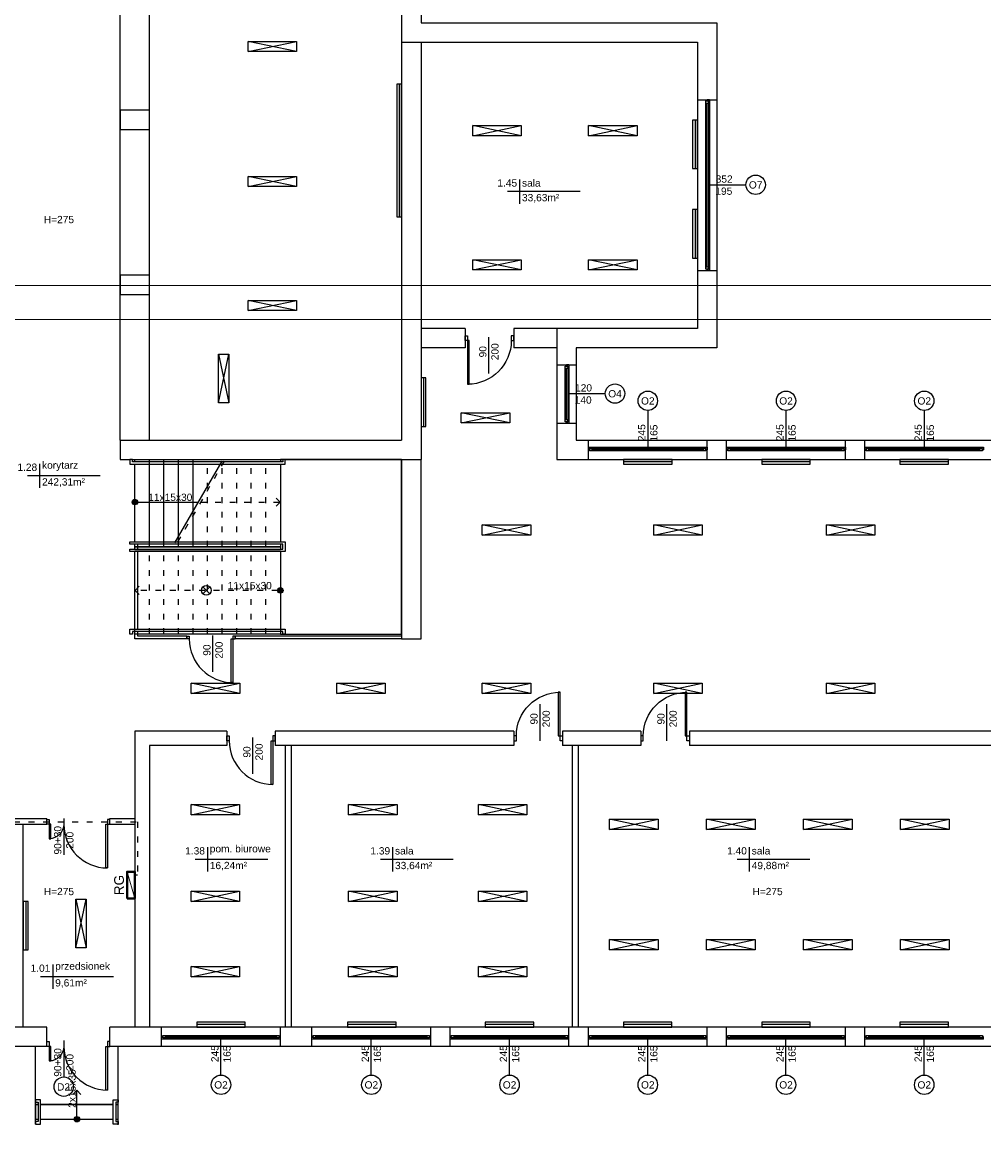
# Model space of a CAD drawing. Header units: millimetres. Extents: x -2994 to 13921, y -9859 to 2415.
# Tile 45 of 47: x 10606 to 12588, y -2039 to 268. Entities that reach past the tile are written whole.
import ezdxf
from ezdxf.enums import TextEntityAlignment as Align

# ---------------------------------------------------------------- set-up
doc = ezdxf.new("R2010")
doc.units = ezdxf.units.MM
doc.linetypes.add('ACAD_ISO03W100', pattern=[30, 12, -18])
doc.layers.add('A_sc_istn', color=253, linetype='Continuous', true_color=0x828282)
doc.layers.add('IE_OPISY_ogólne', color=7, linetype='Continuous', lineweight=30)
doc.layers.add('IE_SIŁA_Tablice', color=202, linetype='Continuous', lineweight=40)
doc.styles.add('GENERATED_STYLE_1', font='arial.ttf')
doc.styles.get("Standard").update_dxf_attribs({"font": 'arial.ttf'})
doc.linetypes.add('TRACKS', pattern='A,0.15,[130,ltypeshp.shx,S=0.25,R=0,X=0,Y=0],0.15', length=0.3)
doc.linetypes.add('ZIGZAG', pattern='A,0.0001,-0.2,[131,ltypeshp.shx,S=0.2,R=0,X=-0.2,Y=0],-0.4,[131,ltypeshp.shx,S=0.2,R=180,X=0.2,Y=0],-0.2', length=0.8001)

# ---------------------------------------------------------------- blocks, each defined once
blk = doc.blocks.new('*U29')
blk.add_lwpolyline([(90, 105), (390, 105), (390, -75), (90, -75)], close=True)
blk.add_wipeout([(80, 285), (85, 285), (85, 280), (395, 280), (395, 285), (400, 285), (400, 275), (80, 275)])
for points in [[(-160, 285), (-160, -75), (90, -75), (90, 285)], [(80, 285), (85, 285), (85, 280), (395, 280), (395, 285), (400, 285), (400, 275), (80, 275)], [(90, 285), (390, 285), (390, 105), (90, 105)]]:
    blk.add_lwpolyline(points, close=True)
for points in [[(400, 115), (400, 110), (85, 110), (85, 100), (400, 100), (400, 95), (80, 95), (80, 115)], [(80, -75), (85, -75), (85, -70), (395, -70), (395, -75), (400, -75), (400, -65), (80, -65)]]:
    blk.add_wipeout(points)
for points in [[(400, 110), (85, 110), (85, 100), (400, 100), (400, 95), (80, 95), (80, 115), (400, 115)], [(80, -75), (85, -75), (85, -70), (395, -70), (395, -75), (400, -75), (400, -65), (80, -65)]]:
    blk.add_lwpolyline(points, close=True)
blk = doc.blocks.new('*U41')
h = blk.add_hatch(color=256)
h.dxf.hatch_style = 1
h.paths.add_polyline_path([(5.6, 0, 1), (-5.6, 0, 1)])
at = {"linetype": 'ACAD_ISO03W100', "lineweight": 15}
for q in [(-289, 10.6), (-289, -10.6)]:
    blk.add_line((-299.6, 0), q, dxfattribs=at)
at = {"linetype": 'ACAD_ISO03W100'}
blk.add_line((-135.6, 0), (-299.6, 0), dxfattribs=at)
blk.add_line((-5.6, 0), (-130.6, 0))
blk.add_lwpolyline([(-184.2, -84.2), (-87, 84.2)], dxfattribs=at)
blk.add_lwpolyline([(-179.2, -84.2), (-82, 84.2)])
at = {"ltscale": 100}
blk.add_circle((0, 0), 5.61, dxfattribs=at)
blk.add_attdef('OPIS_SCHODÓW', text='', height=15, rotation=180).set_placement((-73.1, -10), align=Align.MIDDLE_CENTER)
blk = doc.blocks.new('*U42')
h = blk.add_hatch(color=256)
h.dxf.hatch_style = 1
h.paths.add_polyline_path([(5.6, 0, 1), (-5.6, 0, 1)])
at = {"linetype": 'ACAD_ISO03W100', "lineweight": 15}
for q in [(-289, 10.6), (-289, -10.6)]:
    blk.add_line((-299.6, 0), q, dxfattribs=at)
at = {"linetype": 'ACAD_ISO03W100'}
blk.add_line((-5.6, 0), (-299.6, 0), dxfattribs=at)
at = {"ltscale": 100}
blk.add_circle((0, 0), 5.61, dxfattribs=at)
blk.add_attdef('OPIS_SCHODÓW', text='', height=15).set_placement((-63.1, 10), align=Align.MIDDLE_CENTER)
blk = doc.blocks.new('*U31')
for p, q in [((-95, 20), (-100, 20)), ((-100, 15), (-97.5, 15)), ((-97.5, 15), (-97.5, 17.5)), ((-97.5, 17.5), (-95, 17.5)), ((-92.5, 17.5), (-97.5, 17.5)), ((-97.5, 17.5), (-97.5, 12.5)), ((-97.5, 12.5), (-92.5, 12.5)), ((-95, 17.5), (-95, 20)), ((140, 20), (-95, 20)), ((-92.5, 12.5), (-92.5, 17.5)), ((137.5, 17.5), (-92.5, 17.5)), ((-92.5, 15), (137.5, 15)), ((-92.5, 12.5), (137.5, 12.5)), ((-92.5, 12.5), (137.5, 12.5)), ((142.5, 17.5), (137.5, 17.5)), ((137.5, 17.5), (137.5, 12.5)), ((137.5, 12.5), (142.5, 12.5)), ((145, 20), (140, 20)), ((140, 20), (140, 17.5)), ((140, 17.5), (142.5, 17.5)), ((142.5, 17.5), (142.5, 15)), ((142.5, 12.5), (142.5, 17.5)), ((142.5, 15), (145, 15))]:
    blk.add_line(p, q)
for points in [[(-100, 20), (-100, 15), (-97.5, 15)], [(145, 20), (145, 15), (142.5, 15)]]:
    blk.add_lwpolyline(points)
blk = doc.blocks.new('*U16')
blk.add_lwpolyline([(75, 0), (0, 0)])
for tag, p in [('S', (30, 5)), ('H', (30, -20))]:
    blk.add_attdef(tag, text='', height=15).set_placement(p, align=Align.CENTER)
blk = doc.blocks.new('*U15')
blk.add_lwpolyline([(75, 0), (0, 0)])
for tag, p in [('H', (30, 20)), ('S', (30, -5))]:
    blk.add_attdef(tag, text='', height=15, rotation=180).set_placement(p, align=Align.CENTER)
blk = doc.blocks.new('*U33')
for p, q in [((-148.5, 20), (-153.5, 20)), ((-153.5, 15), (-151, 15)), ((-151, 15), (-151, 17.5)), ((-151, 17.5), (-148.5, 17.5)), ((-146, 17.5), (-151, 17.5)), ((-151, 17.5), (-151, 12.5)), ((-151, 12.5), (-146, 12.5)), ((-148.5, 17.5), (-148.5, 20)), ((193.5, 20), (-148.5, 20)), ((-146, 12.5), (-146, 17.5)), ((191, 17.5), (-146, 17.5)), ((-146, 15), (191, 15)), ((-146, 12.5), (191, 12.5)), ((-146, 12.5), (191, 12.5)), ((196, 17.5), (191, 17.5)), ((191, 17.5), (191, 12.5)), ((191, 12.5), (196, 12.5)), ((198.5, 20), (193.5, 20)), ((193.5, 20), (193.5, 17.5)), ((193.5, 17.5), (196, 17.5)), ((196, 17.5), (196, 15)), ((196, 12.5), (196, 17.5)), ((196, 15), (198.5, 15))]:
    blk.add_line(p, q)
for points in [[(-153.5, 20), (-153.5, 15), (-151, 15)], [(198.5, 20), (198.5, 15), (196, 15)]]:
    blk.add_lwpolyline(points)
blk = doc.blocks.new('*U39')
blk.add_arc((0, 0), 900, 0, 90)
blk.add_wipeout([(0, 900), (35, 900), (35, 0), (0, 0)])
blk.add_wipeout([(0, 900), (35, 900), (35, 0), (0, 0)])
blk.add_wipeout([(0, 900), (35, 900), (35, 0), (0, 0)])
for points in [[(35, 900), (35, 0), (0, 0), (0, 900)], [(-50, -100), (0, -100), (0, 0), (-50, 0)]]:
    blk.add_lwpolyline(points, close=True)
blk = doc.blocks.new('*U35')
blk.add_arc((0, 0), 300, 0, 90)
blk.add_wipeout([(0, 300), (35, 300), (35, 0), (0, 0)])
blk.add_wipeout([(0, 300), (35, 300), (35, 0), (0, 0)])
blk.add_wipeout([(0, 300), (35, 300), (35, 0), (0, 0)])
for points in [[(35, 300), (35, 0), (0, 0), (0, 300)], [(-50, -100), (0, -100), (0, 0), (-50, 0)]]:
    blk.add_lwpolyline(points, close=True)
blk = doc.blocks.new('*U26')
for points in [[(35, 900), (35, 0), (0, 0), (0, 900)], [(-50, -100), (0, -100), (0, 0), (-50, 0)], [(950, 0), (950, -100), (900, -100), (900, 0)]]:
    blk.add_lwpolyline(points, close=True)
blk.add_arc((0, 0), 900, 0, 90)
blk = doc.blocks.new('*U27')
for p, q in [((-32.5, 20), (-37.5, 20)), ((-37.5, 15), (-35, 15)), ((-35, 15), (-35, 17.5)), ((-35, 17.5), (-32.5, 17.5)), ((-30, 17.5), (-35, 17.5)), ((-35, 17.5), (-35, 12.5)), ((-35, 12.5), (-30, 12.5)), ((-32.5, 17.5), (-32.5, 20)), ((77.5, 20), (-32.5, 20)), ((-30, 12.5), (-30, 17.5)), ((75, 17.5), (-30, 17.5)), ((-30, 15), (75, 15)), ((-30, 12.5), (75, 12.5)), ((-30, 12.5), (75, 12.5)), ((80, 17.5), (75, 17.5)), ((75, 17.5), (75, 12.5)), ((75, 12.5), (80, 12.5)), ((82.5, 20), (77.5, 20)), ((77.5, 20), (77.5, 17.5)), ((77.5, 17.5), (80, 17.5)), ((80, 17.5), (80, 15)), ((80, 12.5), (80, 17.5)), ((80, 15), (82.5, 15))]:
    blk.add_line(p, q)
for points in [[(-37.5, 20), (-37.5, 15), (-35, 15)], [(82.5, 20), (82.5, 15), (80, 15)]]:
    blk.add_lwpolyline(points)
blk = doc.blocks.new('*U49')
for points in [[(35, 900), (35, 0), (0, 0), (0, 900)], [(-50, -60), (0, -60), (0, 0), (-50, 0)], [(950, 0), (950, -60), (900, -60), (900, 0)]]:
    blk.add_lwpolyline(points, close=True)
blk.add_arc((0, 0), 900, 0, 90)
blk = doc.blocks.new('*U54')
for points in [[(90, 135), (90, -35), (90, -35), (90, 135)], [(90, 135), (120, 135), (120, -35), (90, -35)]]:
    blk.add_lwpolyline(points, close=True)
for points in [[(80, 135), (85, 135), (85, 130), (125, 130), (125, 135), (130, 135), (130, 125), (80, 125)], [(80, -35), (85, -35), (85, -30), (125, -30), (125, -35), (130, -35), (130, -25), (80, -25)]]:
    blk.add_wipeout(points)
for points in [[(80, 135), (85, 135), (85, 130), (125, 130), (125, 135), (130, 135), (130, 125), (80, 125)], [(80, -35), (85, -35), (85, -30), (125, -30), (125, -35), (130, -35), (130, -25), (80, -25)]]:
    blk.add_lwpolyline(points, close=True)
blk = doc.blocks.new('*U53')
h = blk.add_hatch(color=256)
h.dxf.hatch_style = 1
h.paths.add_polyline_path([(5.6, 0, 1), (-5.6, 0, 1)])
at = {"linetype": 'ACAD_ISO03W100', "lineweight": 15}
for q in [(-49, 10.6), (-49, -10.6)]:
    blk.add_line((-59.6, 0), q, dxfattribs=at)
blk.add_line((-5.6, 0), (-59.6, 0))
at = {"ltscale": 100}
blk.add_circle((0, 0), 5.61, dxfattribs=at)
blk.add_attdef('OPIS_SCHODÓW', text='', height=15, rotation=180).set_placement((-63.1, -10), align=Align.MIDDLE_CENTER)

msp = doc.modelspace()

# ---------------------------------------------------------------- linework, layer by layer
at = {"layer": 'A_sc_istn'}
for points in [[(10407.82, 2186.9), (11547.82, 2186.9), (11547.82, 306.9), (11427.82, 306.9), (11427.82, 266.9), (12037.82, 266.9), (12037.82, -403.1), (11747.82, -403.1), (11747.82, -593.1), (13487.82, -593.1), (13487.82, -1318.6)], [(10407.82, 2146.9), (11507.82, 2146.9), (11507.82, 346.9), (11387.82, 346.9), (11387.82, 226.9), (11997.82, 226.9), (11997.82, -363.1), (11707.82, -363.1), (11707.82, -633.1), (13447.82, -633.1), (13447.82, -1318.6)], [(10807.82, -593.1), (10807.82, 306.9)], [(10867.82, -593.1), (10867.82, 306.9)], [(11071.226, 207.497), (11171.226, 228.71)], [(11171.226, 207.497), (11071.226, 228.71)], [(11387.82, 226.9), (11387.82, -593.1)], [(11427.82, 226.9), (11427.82, -633.1)], [(11997.82, 108.4), (12037.82, 108.4)], [(11534.42, 33.88), (11634.42, 55.093)], [(11634.42, 33.88), (11534.42, 55.093)], [(11773.216, 33.88), (11873.216, 55.093)], [(11873.216, 33.88), (11773.216, 55.093)], [(11071.226, -70.799), (11171.226, -49.586)], [(11171.226, -70.799), (11071.226, -49.586)], [(11631, -55.935), (11631, -105.935)], [(11756, -80.935), (11606, -80.935)], [(11534.42, -242.563), (11634.42, -221.349)], [(11634.42, -242.563), (11534.42, -221.349)], [(11773.216, -242.563), (11873.216, -221.349)], [(11873.216, -242.563), (11773.216, -221.349)], [(11997.827, -243.6), (12037.827, -243.6)], [(11071.226, -326.418), (11171.226, -305.205)], [(11171.226, -326.418), (11071.226, -305.205)], [(11518.917, -363.1), (11427.82, -363.1)], [(11518.917, -363.1), (11518.917, -403.1)], [(11707.82, -363.1), (11618.917, -363.1)], [(11618.917, -363.1), (11618.917, -403.1)], [(11518.917, -403.1), (11427.82, -403.1)], [(11707.82, -403.1), (11618.917, -403.1)], [(11010.295, -416.227), (11031.508, -516.227)], [(11010.295, -516.227), (11031.508, -416.227)], [(11707.82, -438.1), (11747.82, -438.1)], [(11510.647, -557.973), (11610.647, -536.76)], [(11610.647, -557.973), (11510.647, -536.76)], [(11707.82, -558.1), (11747.82, -558.1)], [(10807.82, -593.1), (11387.82, -593.1)], [(10807.82, -593.1), (10807.82, -633.1)], [(11772.82, -633.1), (11772.82, -593.1)], [(12017.82, -633.1), (12017.82, -593.1)], [(12057.82, -633.1), (12057.82, -593.1)], [(12302.82, -633.1), (12302.82, -593.1)], [(12342.82, -633.1), (12342.82, -593.1)], [(10641.447, -641.872), (10641.447, -691.872)], [(10807.82, -633.1), (11427.82, -633.1)], [(11387.82, -633.1), (11387.82, -1003.1), (11427.82, -1003.1), (11427.82, -633.1)], [(10766.447, -666.872), (10616.447, -666.872)], [(11554.033, -789.108), (11654.033, -767.895)], [(11654.033, -789.108), (11554.033, -767.895)], [(11907.756, -789.108), (12007.756, -767.895)], [(12007.756, -789.108), (11907.756, -767.895)], [(12263.729, -789.108), (12363.729, -767.895)], [(12363.729, -789.108), (12263.729, -767.895)], [(10944.977, -1003.1), (10837.82, -1003.1), (10837.82, -807.1)], [(10944.977, -997.1), (10843.82, -997.1), (10843.82, -807.1)], [(11387.82, -997.1), (11044.977, -997.1)], [(11387.82, -1003.1), (11044.977, -1003.1)], [(10954.033, -1115.551), (11054.033, -1094.337)], [(11054.033, -1115.551), (10954.033, -1094.337)], [(11254.033, -1115.551), (11354.033, -1094.337)], [(11354.033, -1115.551), (11254.033, -1094.337)], [(11554.033, -1115.551), (11654.033, -1094.337)], [(11654.033, -1115.551), (11554.033, -1094.337)], [(11907.756, -1115.551), (12007.756, -1094.337)], [(12007.756, -1115.551), (11907.756, -1094.337)], [(12263.729, -1115.551), (12363.729, -1094.337)], [(12363.729, -1115.551), (12263.729, -1094.337)], [(11027.41, -1193.1), (10837.82, -1193.1)], [(10837.82, -1193.1), (10837.82, -1803.1)], [(11027.41, -1193.1), (11027.41, -1223.1)], [(11619.41, -1193.1), (11127.41, -1193.1)], [(11127.41, -1193.1), (11127.41, -1223.1)], [(11619.41, -1193.1), (11619.41, -1223.1)], [(11881.117, -1193.1), (11719.41, -1193.1)], [(11719.41, -1193.1), (11719.41, -1223.1)], [(11881.117, -1193.1), (11881.117, -1223.1)], [(12635.473, -1193.1), (11981.117, -1193.1)], [(11981.117, -1193.1), (11981.117, -1223.1)], [(11027.41, -1223.1), (10867.82, -1223.1)], [(10867.82, -1223.1), (10867.82, -1803.1)], [(11619.41, -1223.1), (11127.41, -1223.1)], [(11147.82, -1223.1), (11147.82, -1803.1)], [(11159.82, -1223.1), (11159.82, -1803.1)], [(11881.117, -1223.1), (11719.41, -1223.1)], [(11739.82, -1223.1), (11739.82, -1803.1)], [(11751.82, -1223.1), (11751.82, -1803.1)], [(12635.473, -1223.1), (11981.117, -1223.1)], [(10953.715, -1365.766), (11053.715, -1344.553)], [(11053.715, -1365.766), (10953.715, -1344.553)], [(11278.62, -1365.766), (11378.62, -1344.553)], [(11378.62, -1365.766), (11278.62, -1344.553)], [(11546.05, -1365.766), (11646.05, -1344.553)], [(11646.05, -1365.766), (11546.05, -1344.553)], [(10519.82, -1373.1), (10656.32, -1373.1)], [(10786.32, -1373.1), (10837.82, -1373.1)], [(11816.618, -1395.947), (11916.618, -1374.734)], [(11916.618, -1395.947), (11816.618, -1374.734)], [(12016.618, -1395.947), (12116.618, -1374.734)], [(12116.618, -1395.947), (12016.618, -1374.734)], [(12216.618, -1395.947), (12316.618, -1374.734)], [(12316.618, -1395.947), (12216.618, -1374.734)], [(12416.618, -1395.947), (12516.618, -1374.734)], [(12516.618, -1395.947), (12416.618, -1374.734)], [(10519.82, -1385.1), (10656.32, -1385.1)], [(10607.82, -1803.1), (10607.82, -1385.1)], [(10786.32, -1385.1), (10837.82, -1385.1)], [(10987.31, -1432.636), (10987.31, -1482.636)], [(11369.185, -1432.636), (11369.185, -1482.636)], [(12104.66, -1432.636), (12104.66, -1482.636)], [(13487.82, -1458.6), (13487.82, -1843.1), (10786.32, -1843.1)], [(13447.82, -1458.6), (13447.82, -1803.1), (10786.32, -1803.1)], [(11112.31, -1457.636), (10962.31, -1457.636)], [(11494.185, -1457.636), (11344.185, -1457.636)], [(12229.66, -1457.636), (12079.66, -1457.636)], [(10716.06, -1539.815), (10737.273, -1639.815)], [(10716.06, -1639.815), (10737.273, -1539.815)], [(10953.715, -1544.062), (11053.715, -1522.848)], [(11053.715, -1544.062), (10953.715, -1522.848)], [(11278.62, -1544.062), (11378.62, -1522.848)], [(11378.62, -1544.062), (11278.62, -1522.848)], [(11546.05, -1544.062), (11646.05, -1522.848)], [(11646.05, -1544.062), (11546.05, -1522.848)], [(11816.618, -1644.053), (11916.618, -1622.84)], [(11916.618, -1644.053), (11816.618, -1622.84)], [(12016.618, -1644.053), (12116.618, -1622.84)], [(12116.618, -1644.053), (12016.618, -1622.84)], [(12216.618, -1644.053), (12316.618, -1622.84)], [(12316.618, -1644.053), (12216.618, -1622.84)], [(12416.618, -1644.053), (12516.618, -1622.84)], [(12516.618, -1644.053), (12416.618, -1622.84)], [(10668.574, -1674.523), (10668.574, -1724.523)], [(10953.715, -1699.681), (11053.715, -1678.468)], [(11053.715, -1699.681), (10953.715, -1678.468)], [(11278.62, -1699.681), (11378.62, -1678.468)], [(11378.62, -1699.681), (11278.62, -1678.468)], [(11546.05, -1699.681), (11646.05, -1678.468)], [(11646.05, -1699.681), (11546.05, -1678.468)], [(10793.574, -1699.523), (10643.574, -1699.523)], [(10656.32, -1803.1), (8907.32, -1803.1)], [(10656.32, -1843.1), (10656.32, -1803.1)], [(10786.32, -1843.1), (10786.32, -1803.1)], [(10892.82, -1843.1), (10892.82, -1803.1)], [(11137.82, -1843.1), (11137.82, -1803.1)], [(11202.82, -1843.1), (11202.82, -1803.1)], [(11447.82, -1843.1), (11447.82, -1803.1)], [(11487.82, -1843.1), (11487.82, -1803.1)], [(11732.82, -1843.1), (11732.82, -1803.1)], [(11772.82, -1843.1), (11772.82, -1803.1)], [(12017.82, -1843.1), (12017.82, -1803.1)], [(12057.82, -1843.1), (12057.82, -1803.1)], [(12302.82, -1843.1), (12302.82, -1803.1)], [(12342.82, -1843.1), (12342.82, -1803.1)], [(10656.32, -1843.1), (8907.32, -1843.1)]]:
    msp.add_lwpolyline(points, dxfattribs=at)
for points in [[(11071.226, 228.71), (11171.226, 228.71), (11171.226, 207.497), (11071.226, 207.497)], [(11377.82, 140.393), (11377.82, -133.081), (11387.82, -133.081), (11387.82, 140.393)], [(10807.82, 46.9), (10867.82, 46.9), (10867.82, 86.9), (10807.82, 86.9)], [(11534.42, 55.093), (11634.42, 55.093), (11634.42, 33.88), (11534.42, 33.88)], [(11773.216, 55.093), (11873.216, 55.093), (11873.216, 33.88), (11773.216, 33.88)], [(11987.82, 66.537), (11987.82, -33.463), (11997.82, -33.463), (11997.82, 66.537)], [(11071.226, -49.586), (11171.226, -49.586), (11171.226, -70.799), (11071.226, -70.799)], [(11987.82, -118.212), (11987.82, -218.212), (11997.82, -218.212), (11997.82, -118.212)], [(11534.42, -221.349), (11634.42, -221.349), (11634.42, -242.563), (11534.42, -242.563)], [(11773.216, -221.349), (11873.216, -221.349), (11873.216, -242.563), (11773.216, -242.563)], [(10807.82, -293.1), (10867.82, -293.1), (10867.82, -253.1), (10807.82, -253.1)], [(11071.226, -305.205), (11171.226, -305.205), (11171.226, -326.418), (11071.226, -326.418)], [(11031.508, -416.227), (11031.508, -516.227), (11010.295, -516.227), (11010.295, -416.227)], [(11427.82, -464.996), (11427.82, -564.996), (11437.82, -564.996), (11437.82, -464.996)], [(11510.647, -536.76), (11610.647, -536.76), (11610.647, -557.973), (11510.647, -557.973)], [(11945.321, -633.1), (11845.321, -633.1), (11845.321, -643.1), (11945.321, -643.1)], [(12230.321, -633.1), (12130.321, -633.1), (12130.321, -643.1), (12230.321, -643.1)], [(12515.321, -633.1), (12415.321, -633.1), (12415.321, -643.1), (12515.321, -643.1)], [(11554.033, -767.895), (11654.033, -767.895), (11654.033, -789.108), (11554.033, -789.108)], [(11907.756, -767.895), (12007.756, -767.895), (12007.756, -789.108), (11907.756, -789.108)], [(12263.729, -767.895), (12363.729, -767.895), (12363.729, -789.108), (12263.729, -789.108)], [(10954.033, -1094.337), (11054.033, -1094.337), (11054.033, -1115.551), (10954.033, -1115.551)], [(11254.033, -1094.337), (11354.033, -1094.337), (11354.033, -1115.551), (11254.033, -1115.551)], [(11554.033, -1094.337), (11654.033, -1094.337), (11654.033, -1115.551), (11554.033, -1115.551)], [(11907.756, -1094.337), (12007.756, -1094.337), (12007.756, -1115.551), (11907.756, -1115.551)], [(12263.729, -1094.337), (12363.729, -1094.337), (12363.729, -1115.551), (12263.729, -1115.551)], [(10953.715, -1344.553), (11053.715, -1344.553), (11053.715, -1365.766), (10953.715, -1365.766)], [(11278.62, -1344.553), (11378.62, -1344.553), (11378.62, -1365.766), (11278.62, -1365.766)], [(11546.05, -1344.553), (11646.05, -1344.553), (11646.05, -1365.766), (11546.05, -1365.766)], [(11816.618, -1374.734), (11916.618, -1374.734), (11916.618, -1395.947), (11816.618, -1395.947)], [(12016.618, -1374.734), (12116.618, -1374.734), (12116.618, -1395.947), (12016.618, -1395.947)], [(12216.618, -1374.734), (12316.618, -1374.734), (12316.618, -1395.947), (12216.618, -1395.947)], [(12416.618, -1374.734), (12516.618, -1374.734), (12516.618, -1395.947), (12416.618, -1395.947)], [(10607.82, -1544.1), (10607.82, -1644.1), (10617.82, -1644.1), (10617.82, -1544.1)], [(10737.273, -1539.815), (10737.273, -1639.815), (10716.06, -1639.815), (10716.06, -1539.815)], [(10953.715, -1522.848), (11053.715, -1522.848), (11053.715, -1544.062), (10953.715, -1544.062)], [(11278.62, -1522.848), (11378.62, -1522.848), (11378.62, -1544.062), (11278.62, -1544.062)], [(11546.05, -1522.848), (11646.05, -1522.848), (11646.05, -1544.062), (11546.05, -1544.062)], [(11816.618, -1622.84), (11916.618, -1622.84), (11916.618, -1644.053), (11816.618, -1644.053)], [(12016.618, -1622.84), (12116.618, -1622.84), (12116.618, -1644.053), (12016.618, -1644.053)], [(12216.618, -1622.84), (12316.618, -1622.84), (12316.618, -1644.053), (12216.618, -1644.053)], [(12416.618, -1622.84), (12516.618, -1622.84), (12516.618, -1644.053), (12416.618, -1644.053)], [(10953.715, -1678.468), (11053.715, -1678.468), (11053.715, -1699.681), (10953.715, -1699.681)], [(11278.62, -1678.468), (11378.62, -1678.468), (11378.62, -1699.681), (11278.62, -1699.681)], [(11546.05, -1678.468), (11646.05, -1678.468), (11646.05, -1699.681), (11546.05, -1699.681)], [(11065.32, -1793.1), (10965.32, -1793.1), (10965.32, -1803.1), (11065.32, -1803.1)], [(11376.553, -1793.1), (11276.553, -1793.1), (11276.553, -1803.1), (11376.553, -1803.1)], [(11660.32, -1793.1), (11560.32, -1793.1), (11560.32, -1803.1), (11660.32, -1803.1)], [(11945.32, -1793.1), (11845.32, -1793.1), (11845.32, -1803.1), (11945.32, -1803.1)], [(12230.32, -1793.1), (12130.32, -1793.1), (12130.32, -1803.1), (12230.32, -1803.1)], [(12515.32, -1793.1), (12415.32, -1793.1), (12415.32, -1803.1), (12515.32, -1803.1)]]:
    msp.add_lwpolyline(points, close=True, dxfattribs=at)
at = {"layer": 'A_sc_istn', "linetype": 'ZIGZAG', "ltscale": 20}
msp.add_lwpolyline([(11382.82, 140.393), (11382.82, -133.081)], dxfattribs=at)
at = {"layer": 'A_sc_istn', "linetype": 'TRACKS', "ltscale": 20}
for points in [[(11992.82, 66.537), (11992.82, -33.463)], [(11992.82, -118.212), (11992.82, -218.212)], [(11432.82, -464.996), (11432.82, -564.996)], [(11945.321, -638.1), (11845.321, -638.1)], [(12230.321, -638.1), (12130.321, -638.1)], [(12515.321, -638.1), (12415.321, -638.1)], [(10612.82, -1544.1), (10612.82, -1644.1)], [(11065.32, -1798.1), (10965.32, -1798.1)], [(11376.553, -1798.1), (11276.553, -1798.1)], [(11660.32, -1798.1), (11560.32, -1798.1)], [(11945.32, -1798.1), (11845.32, -1798.1)], [(12230.32, -1798.1), (12130.32, -1798.1)], [(12515.32, -1798.1), (12415.32, -1798.1)]]:
    msp.add_lwpolyline(points, dxfattribs=at)
at = {"layer": 'A_sc_istn'}
for centre in [(12117.812, -66.933), (11827.812, -497.433), (11895.451, -512.216), (12180.451, -512.216), (12465.451, -512.216), (11015.451, -1922.076), (11325.451, -1922.076), (11610.451, -1922.076), (11895.451, -1922.076), (12180.451, -1922.076), (12465.451, -1922.076)]:
    msp.add_circle(centre, 20, dxfattribs=at)
at = {"layer": 'IE_SIŁA_Tablice', "lineweight": 15}
msp.add_line((10837.82, -1537.976), (10821.82, -1482.976), dxfattribs=at)
at = {"layer": 'IE_SIŁA_Tablice'}
msp.add_lwpolyline([(10821.82, -1537.976), (10821.82, -1482.976), (10837.82, -1482.976), (10837.82, -1537.976)], close=True, dxfattribs=at)

# ---------------------------------------------------------------- block references
at = {"layer": 'A_sc_istn', "xscale": -1}
for name, p, rotation in [('*U33', (12002.824, -90.1), 270), ('*U27', (11712.824, -520.6), 270), ('*U31', (11917.82, -628.097), 359.9999999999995), ('*U31', (12202.82, -628.097), 359.9999999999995), ('*U31', (12487.82, -628.097), 359.9999999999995), ('*U31', (10992.82, -1808.103), 180), ('*U31', (11302.82, -1808.103), 180), ('*U31', (11587.82, -1808.103), 180), ('*U31', (11872.82, -1808.103), 180), ('*U31', (12157.82, -1808.103), 180), ('*U31', (12442.82, -1808.103), 180), ('*U54', (10768.272, -1873.1), 90)]:
    msp.add_blockref(name, p, dxfattribs=dict(at, rotation=rotation))
at = {"layer": 'A_sc_istn', "linetype": 'ACAD_ISO03W100'}
ref = msp.add_blockref('*U15', (12022.823, -67.6), dxfattribs=dict(at, xscale=-1, rotation=180))
ref.add_attrib('S', '352', dxfattribs={"layer": '0', "height": 15}).set_placement((12052.892, -62.6), align=Align.CENTER)
ref.add_attrib('H', '195', dxfattribs={"layer": '0', "height": 15}).set_placement((12052.2, -87.6), align=Align.CENTER)
at = {"layer": 'A_sc_istn', "yscale": 0.1, "zscale": 0.1, "rotation": 180}
for p, xscale in [((11523.917, -388.1), -0.1), ((11122.41, -1213.1), 0.1)]:
    msp.add_blockref('*U26', p, dxfattribs=dict(at, xscale=xscale))
at = {"layer": 'A_sc_istn', "linetype": 'ACAD_ISO03W100', "rotation": 270}
for p in [(11567.717, -381.133), (11673.28, -1137.882), (11934.988, -1137.882), (11081.28, -1206.133)]:
    msp.add_blockref('*U15', p, dxfattribs=at).add_auto_attribs({'S': '90', 'H': '200'})
at = {"layer": 'A_sc_istn', "linetype": 'ACAD_ISO03W100'}
ref = msp.add_blockref('*U15', (11732.823, -498.1), dxfattribs=dict(at, xscale=-1, rotation=180))
ref.add_attrib('S', '120', dxfattribs={"layer": '0', "height": 15}).set_placement((11762.892, -493.1), align=Align.CENTER)
ref.add_attrib('H', '140', dxfattribs={"layer": '0', "height": 15}).set_placement((11762.2, -518.1), align=Align.CENTER)
ref = msp.add_blockref('*U15', (11895.32, -608.097), dxfattribs=dict(at, xscale=-1, rotation=269.9999999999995))
ref.add_attrib('S', '245', dxfattribs={"layer": '0', "height": 15, "rotation": 90}).set_placement((11890.32, -578.028), align=Align.CENTER)
ref.add_attrib('H', '165', dxfattribs={"layer": '0', "height": 15, "rotation": 90}).set_placement((11915.32, -578.721), align=Align.CENTER)
ref = msp.add_blockref('*U15', (12180.32, -608.097), dxfattribs=dict(at, xscale=-1, rotation=269.9999999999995))
ref.add_attrib('S', '245', dxfattribs={"layer": '0', "height": 15, "rotation": 90}).set_placement((12175.32, -578.028), align=Align.CENTER)
ref.add_attrib('H', '165', dxfattribs={"layer": '0', "height": 15, "rotation": 90}).set_placement((12200.32, -578.721), align=Align.CENTER)
ref = msp.add_blockref('*U15', (12465.32, -608.097), dxfattribs=dict(at, xscale=-1, rotation=269.9999999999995))
ref.add_attrib('S', '245', dxfattribs={"layer": '0', "height": 15, "rotation": 90}).set_placement((12460.32, -578.028), align=Align.CENTER)
ref.add_attrib('H', '165', dxfattribs={"layer": '0', "height": 15, "rotation": 90}).set_placement((12485.32, -578.721), align=Align.CENTER)
at = {"layer": 'A_sc_istn', "xscale": -0.1, "yscale": 0.1, "zscale": 0.1}
for p in [(11714.41, -1203.1), (11976.117, -1203.1)]:
    msp.add_blockref('*U26', p, dxfattribs=at)
at = {"layer": 'A_sc_istn', "linetype": 'ACAD_ISO03W100'}
ref = msp.add_blockref('*U16', (11015.321, -1828.102), dxfattribs=dict(at, xscale=-1, rotation=90))
ref.add_attrib('S', '245', dxfattribs={"layer": '0', "height": 15, "rotation": 90}).set_placement((11010.321, -1858.033), align=Align.CENTER)
ref.add_attrib('H', '165', dxfattribs={"layer": '0', "height": 15, "rotation": 90}).set_placement((11035.321, -1858.725), align=Align.CENTER)
ref = msp.add_blockref('*U16', (11325.321, -1828.102), dxfattribs=dict(at, xscale=-1, rotation=90))
ref.add_attrib('S', '245', dxfattribs={"layer": '0', "height": 15, "rotation": 90}).set_placement((11320.321, -1858.033), align=Align.CENTER)
ref.add_attrib('H', '165', dxfattribs={"layer": '0', "height": 15, "rotation": 90}).set_placement((11345.321, -1858.725), align=Align.CENTER)
ref = msp.add_blockref('*U16', (11610.321, -1828.102), dxfattribs=dict(at, xscale=-1, rotation=90))
ref.add_attrib('S', '245', dxfattribs={"layer": '0', "height": 15, "rotation": 90}).set_placement((11605.321, -1858.033), align=Align.CENTER)
ref.add_attrib('H', '165', dxfattribs={"layer": '0', "height": 15, "rotation": 90}).set_placement((11630.321, -1858.725), align=Align.CENTER)
ref = msp.add_blockref('*U16', (11895.321, -1828.102), dxfattribs=dict(at, xscale=-1, rotation=90))
ref.add_attrib('S', '245', dxfattribs={"layer": '0', "height": 15, "rotation": 90}).set_placement((11890.321, -1858.033), align=Align.CENTER)
ref.add_attrib('H', '165', dxfattribs={"layer": '0', "height": 15, "rotation": 90}).set_placement((11915.321, -1858.725), align=Align.CENTER)
ref = msp.add_blockref('*U16', (12180.321, -1828.102), dxfattribs=dict(at, xscale=-1, rotation=90))
ref.add_attrib('S', '245', dxfattribs={"layer": '0', "height": 15, "rotation": 90}).set_placement((12175.321, -1858.033), align=Align.CENTER)
ref.add_attrib('H', '165', dxfattribs={"layer": '0', "height": 15, "rotation": 90}).set_placement((12200.321, -1858.725), align=Align.CENTER)
ref = msp.add_blockref('*U16', (12465.321, -1828.102), dxfattribs=dict(at, xscale=-1, rotation=90))
ref.add_attrib('S', '245', dxfattribs={"layer": '0', "height": 15, "rotation": 90}).set_placement((12460.321, -1858.033), align=Align.CENTER)
ref.add_attrib('H', '165', dxfattribs={"layer": '0', "height": 15, "rotation": 90}).set_placement((12485.321, -1858.725), align=Align.CENTER)

# ---------------------------------------------------------------- texts
at = {"layer": 'A_sc_istn'}
for s, width, insert, char_height, attachment_point in [('{\\H0.5x;1.45}', 232.59527, (11626, -70.935), 30, 9), ('{\\H0.5x;sala}', 232.59527, (11636, -70.935), 30, 7), ('{\\H0.5x;O7}', 232.59527, (12103.841, -74.93), 30, 7), ('{\\H0.5x;33,63m²}', 232.59527, (11636, -85.935), 30, 1), ('H=275', 129.70481, (10681.199, -138.698), 15, 5), ('{\\H0.5x;O4}', 232.59527, (11813.841, -505.43), 30, 7), ('{\\H0.5x;O2}', 232.59527, (11881.48, -520.212), 30, 7), ('{\\H0.5x;O2}', 232.59527, (12166.48, -520.212), 30, 7), ('{\\H0.5x;O2}', 232.59527, (12451.48, -520.212), 30, 7), ('{\\H0.5x;1.28}', 232.59527, (10636.447, -656.872), 30, 9), ('{\\H0.5x;korytarz}', 232.59527, (10646.447, -656.872), 30, 7), ('{\\H0.5x;242,31m²}', 232.59527, (10646.447, -671.872), 30, 1), ('{\\H0.5x;1.38}', 232.59527, (10982.31, -1447.636), 30, 9), ('{\\H0.5x;pom. biurowe}', 232.59527, (10992.31, -1447.636), 30, 7), ('{\\H0.5x;1.39}', 232.59527, (11364.185, -1447.636), 30, 9), ('{\\H0.5x;sala}', 232.59527, (11374.185, -1447.636), 30, 7), ('{\\H0.5x;1.40}', 232.59527, (12099.66, -1447.636), 30, 9), ('{\\H0.5x;sala}', 232.59527, (12109.66, -1447.636), 30, 7), ('{\\H0.5x;16,24m²}', 232.59527, (10992.31, -1462.636), 30, 1), ('{\\H0.5x;33,64m²}', 232.59527, (11374.185, -1462.636), 30, 1), ('{\\H0.5x;49,88m²}', 232.59527, (12109.66, -1462.636), 30, 1), ('H=275', 129.70481, (10681.199, -1523.862), 15, 5), ('H=275', 129.70481, (12142.298, -1523.862), 15, 5), ('{\\H0.5x;1.01}', 232.59527, (10663.574, -1689.523), 30, 9), ('{\\H0.5x;przedsionek}', 232.59527, (10673.574, -1689.523), 30, 7), ('{\\H0.5x;9,61m²}', 232.59527, (10673.574, -1704.523), 30, 1), ('{\\H0.5x;O2}', 232.59527, (11001.48, -1930.072), 30, 7), ('{\\H0.5x;O2}', 232.59527, (11311.48, -1930.072), 30, 7), ('{\\H0.5x;O2}', 232.59527, (11596.48, -1930.072), 30, 7), ('{\\H0.5x;O2}', 232.59527, (11881.48, -1930.072), 30, 7), ('{\\H0.5x;O2}', 232.59527, (12166.48, -1930.072), 30, 7), ('{\\H0.5x;O2}', 232.59527, (12451.48, -1930.072), 30, 7)]:
    msp.add_mtext_dynamic_manual_height_columns(s, width=width, gutter_width=12.5, heights=[0], dxfattribs=dict(at, insert=insert, char_height=char_height, attachment_point=attachment_point))
at = {"layer": 'IE_SIŁA_Tablice', "style": 'GENERATED_STYLE_1'}
msp.add_text('RG', height=20, rotation=90, dxfattribs=at).set_placement((10815.216, -1510.462), align=Align.CENTER)

# ---------------------------------------------------------------- next in the draw order: linework, layer by layer
at = {"layer": 'A_sc_istn'}
for points in [[(10633.272, -2003.1), (10633.272, -1843.1)], [(10803.272, -2004.951), (10803.272, -1843.1)]]:
    msp.add_lwpolyline(points, dxfattribs=at)

# ---------------------------------------------------------------- next in the draw order: block references
at = {"layer": 'A_sc_istn', "rotation": 180}
msp.add_blockref('*U29', (11227.82, -708.1), dxfattribs=at)
at = {"layer": 'A_sc_istn', "xscale": 0.1, "yscale": 0.1, "zscale": 0.1, "rotation": 180}
for p in [(10781.32, -1385.1), (10781.32, -1843.1)]:
    msp.add_blockref('*U39', p, dxfattribs=at)

# ---------------------------------------------------------------- next in the draw order: linework, layer by layer
at = {"layer": 'A_sc_istn'}
for points in [[(10867.82, -813.1), (10867.82, -633.1)], [(10897.82, -813.1), (10897.82, -633.1)], [(10927.82, -813.1), (10927.82, -633.1)], [(10957.82, -813.1), (10957.82, -633.1)], [(10837.82, -807.1), (11137.82, -807.1)], [(10837.82, -819.1), (11137.82, -819.1)], [(10978.142, -896.029), (10992.284, -910.171)], [(10992.284, -896.029), (10978.142, -910.171)], [(10944.977, -997.1), (10944.977, -1003.1)], [(11044.977, -997.1), (11044.977, -1003.1)], [(10786.32, -1385.1), (10786.32, -1373.1)]]:
    msp.add_lwpolyline(points, dxfattribs=at)
at = {"layer": 'A_sc_istn', "linetype": 'ACAD_ISO03W100'}
for points in [[(10987.82, -813.1), (10987.82, -633.1)], [(11017.82, -813.1), (11017.82, -633.1)], [(11047.82, -813.1), (11047.82, -633.1)], [(11077.82, -813.1), (11077.82, -633.1)], [(11107.82, -813.1), (11107.82, -633.1)], [(10867.82, -993.1), (10867.82, -813.1)], [(10897.82, -993.1), (10897.82, -813.1)], [(10927.82, -993.1), (10927.82, -813.1)], [(10957.82, -993.1), (10957.82, -813.1)], [(10987.82, -993.1), (10987.82, -813.1)], [(11017.82, -993.1), (11017.82, -813.1)], [(11047.82, -993.1), (11047.82, -813.1)], [(11077.82, -993.1), (11077.82, -813.1)], [(11107.82, -993.1), (11107.82, -813.1)]]:
    msp.add_lwpolyline(points, dxfattribs=at)
at = {"layer": 'A_sc_istn'}
for centre, radius in [((10985.213, -903.1), 10), ((10691.32, -1926.1), 20)]:
    msp.add_circle(centre, radius, dxfattribs=at)

# ---------------------------------------------------------------- next in the draw order: block references
for name, p, rotation, values in [('*U41', (10837.82, -721.1), 180, {'OPIS_SCHODÓW': '11x15x30'}), ('*U53', (10718.272, -1993.1), 270, {'OPIS_SCHODÓW': '2x15x35'})]:
    msp.add_blockref(name, p, dxfattribs=dict(at, rotation=rotation)).add_auto_attribs(values)
at = {"layer": 'A_sc_istn', "linetype": 'ACAD_ISO03W100'}
msp.add_blockref('*U42', (11137.82, -903.1), dxfattribs=at).add_auto_attribs({'OPIS_SCHODÓW': '11x15x30'})
at = {"layer": 'A_sc_istn', "yscale": 0.1, "zscale": 0.1, "rotation": 180}
for name, p, xscale in [('*U49', (11039.977, -1003.1), 0.1), ('*U35', (10661.32, -1385.1), -0.1), ('*U35', (10661.32, -1843.1), -0.1)]:
    msp.add_blockref(name, p, dxfattribs=dict(at, xscale=xscale))
at = {"layer": 'A_sc_istn', "linetype": 'ACAD_ISO03W100', "rotation": 270}
msp.add_blockref('*U15', (10998.848, -996.133), dxfattribs=at).add_auto_attribs({'S': '90', 'H': '200'})

# ---------------------------------------------------------------- next in the draw order: texts
at = {"layer": 'A_sc_istn', "insert": (10677.35, -1934.096), "char_height": 30, "attachment_point": 7}
msp.add_mtext_dynamic_manual_height_columns('{\\H0.5x;D2}', width=232.59527, gutter_width=12.5, heights=[0], dxfattribs=at)

# ---------------------------------------------------------------- next in the draw order: linework, layer by layer
at = {"layer": 'A_sc_istn'}
msp.add_lwpolyline([(10656.32, -1385.1), (10656.32, -1373.1)], dxfattribs=at)
at = {"layer": 'IE_OPISY_ogólne', "lineweight": 15}
for points in [[(7951.507, -274.445), (7951.507, -3244.445), (13891.507, -3244.445), (13891.507, -274.445)], [(8111.507, -344.445), (8111.507, -3174.445), (13821.507, -3174.445), (13821.507, -344.445)]]:
    msp.add_lwpolyline(points, close=True, dxfattribs=at)
at = {"layer": 'IE_SIŁA_Tablice', "linetype": 'ACAD_ISO03W100', "lineweight": 25}
msp.add_lwpolyline([(9309.777, -1212.1), (9309.777, -1205.442), (10052.442, -1205.442), (10052.442, -860.204), (10258.701, -860.204), (10258.701, -1380.435), (10842.993, -1380.435), (10842.993, -1490.284), (10837.82, -1490.284)], dxfattribs=at)

# ---------------------------------------------------------------- next in the draw order: block references
at = {"layer": 'A_sc_istn', "rotation": 90}
for p in [(10691.32, -1448.1), (10691.32, -1906.1)]:
    msp.add_blockref('*U16', p, dxfattribs=at).add_auto_attribs({'S': '90+30', 'H': '200'})

doc.saveas('drawing.dxf')
